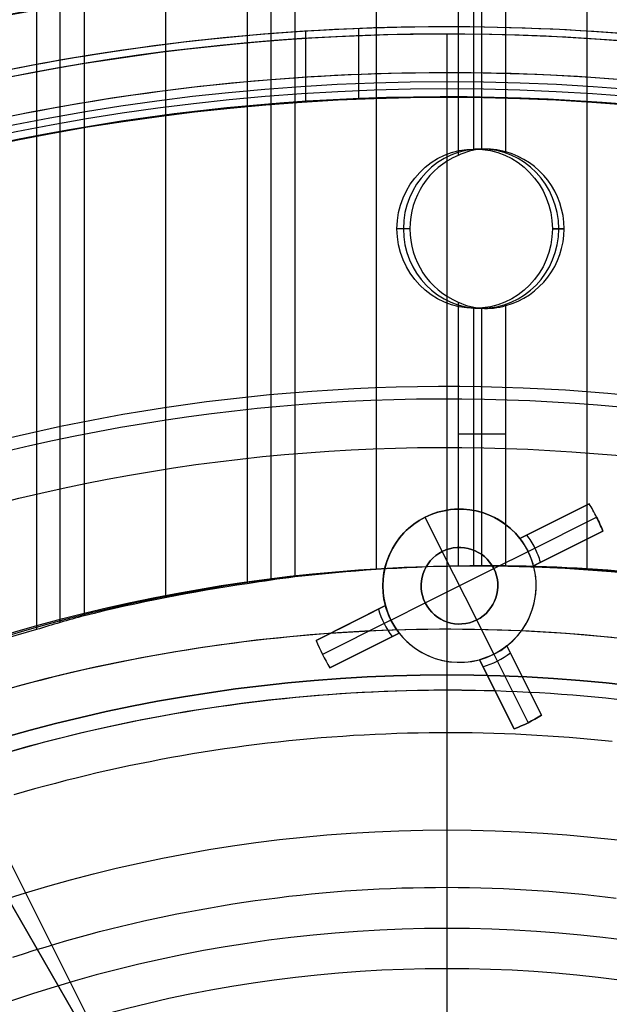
# Model space of a CAD drawing. Extents: x 16119 to 17321, y -6854 to -5812.
# Tile 57 of 68: x 16706 to 16725, y -6430 to -6398. Entities that reach past the tile are written whole.
import ezdxf

# ---------------------------------------------------------------- set-up
doc = ezdxf.new("R2010")
doc.units = 0
doc.layers.get('0').update_dxf_attribs({"linetype": 'CONTINUOUS'})
for name, color, linetype in [('BLANCO_METALICO', 7, 'CONTINUOUS'), ('COLOR', 7, 'CONTINUOUS'), ('LUZ', 7, 'CONTINUOUS')]:
    doc.layers.add(name, color=color, linetype=linetype)

msp = doc.modelspace()

# ---------------------------------------------------------------- linework, layer by layer
for p, q in [((16706.296, -5811.868, 61.055), (16706.296, -6417.939, 61.055)), ((16707.072, -6417.707, 61.478), (16707.072, -5811.868, 61.478)), ((16707.849, -5811.868, 61.901), (16707.849, -6417.49, 61.901)), ((16710.509, -6416.898, 62.271), (16710.509, -5811.868, 62.271)), ((16713.168, -5811.868, 62.642), (16713.168, -6416.442, 62.642)), ((16713.945, -6416.325, 63.065), (16713.945, -5811.868, 63.065)), ((16714.721, -5811.868, 63.488), (16714.721, -6416.221, 63.488)), ((16717.381, -6415.979, 63.858), (16717.381, -5811.868, 63.858)), ((16720.04, -5811.868, 64.228), (16720.04, -6402.466, 64.228)), ((16720.541, -5811.868, 66.397), (16720.541, -6402.258, 66.397)), ((16720.817, -6402.263, 64.651), (16720.817, -5811.868, 64.651)), ((16721.593, -5811.868, 65.074), (16721.593, -6402.349, 65.074)), ((16724.253, -6415.958, 65.444), (16724.253, -5811.868, 65.444)), ((16715.063, -6398.413, 67.967), (16715.063, -6400.717, 67.967)), ((16716.799, -6398.324, 62.683), (16716.799, -6400.625, 62.683)), ((16720.97, -6402.257, 64.734), (16720.584, -6402.257, 66.406)), ((16718.469, -6404.857, 64.009), (16718.05, -6404.857, 65.821)), ((16718.469, -6404.857, 64.009), (16718.05, -6404.857, 65.821)), ((16718.469, -6404.857, 64.009), (16718.05, -6404.857, 65.821)), ((16723.117, -6404.857, 66.991), (16723.498, -6404.857, 65.339)), ((16723.498, -6404.857, 65.339), (16723.117, -6404.857, 66.991)), ((16720.04, -6407.249, 64.228), (16720.04, -6415.867, 64.228)), ((16720.541, -6407.457, 66.397), (16720.541, -6415.857, 66.397)), ((16720.97, -6407.457, 64.734), (16720.584, -6407.457, 66.406)), ((16720.817, -6415.858, 64.651), (16720.817, -6407.452, 64.651)), ((16721.593, -6407.366, 65.074), (16721.593, -6415.862, 65.074)), ((16721.593, -6411.558, 65.074), (16720.04, -6411.558, 64.228))]:
    msp.add_line(p, q)
at = {"extrusion": (-0.224951, 1.81524e-15, 0.97437)}
msp.add_lwpolyline([(6430.281, 16368.813), (6429.806, 16368.478), (6429.332, 16368.139), (6428.862, 16367.796), (6428.393, 16367.449), (6427.927, 16367.097), (6427.463, 16366.742), (6427.002, 16366.383), (6426.543, 16366.02), (6426.087, 16365.653), (6425.634, 16365.282), (6425.183, 16364.907), (6424.735, 16364.529), (6424.29, 16364.146), (6423.848, 16363.76), (6423.408, 16363.371), (6422.971, 16362.977), (6422.538, 16362.58), (6422.107, 16362.18), (6421.679, 16361.775), (6421.255, 16361.368), (6420.833, 16360.956), (6420.415, 16360.542), (6420, 16360.124), (6419.588, 16359.702), (6419.179, 16359.277), (6418.774, 16358.849), (6418.372, 16358.418), (6417.974, 16357.983), (6417.579, 16357.545), (6417.187, 16357.104), (6416.799, 16356.66), (6416.414, 16356.213), (6416.033, 16355.763), (6415.656, 16355.31), (6415.282, 16354.855), (6414.912, 16354.396), (6414.545, 16353.934), (6414.183, 16353.47), (6413.824, 16353.003), (6413.468, 16352.533), (6413.117, 16352.061), (6412.77, 16351.586), (6412.426, 16351.108), (6412.086, 16350.628), (6411.75, 16350.146), (6411.418, 16349.661), (6411.09, 16349.174), (6410.766, 16348.685), (6410.446, 16348.193), (6410.13, 16347.699), (6409.819, 16347.203), (6409.511, 16346.705), (6409.207, 16346.205), (6408.907, 16345.703), (6408.612, 16345.2), (6408.32, 16344.694), (6408.033, 16344.186), (6407.75, 16343.677), (6407.471, 16343.166), (6407.196, 16342.653), (6406.926, 16342.139), (6406.659, 16341.623), (6406.397, 16341.106), (6406.139, 16340.587), (6405.886, 16340.067), (6405.636, 16339.545), (6405.391, 16339.023), (6405.15, 16338.499), (6404.914, 16337.974), (6404.681, 16337.447), (6404.453, 16336.92), (6404.229, 16336.392), (6404.01, 16335.862), (6403.794, 16335.332), (6403.583, 16334.801), (6403.377, 16334.269), (6403.174, 16333.736), (6402.976, 16333.203), (6402.782, 16332.669), (6402.592, 16332.134), (6402.407, 16331.599), (6402.226, 16331.063), (6402.049, 16330.527), (6401.876, 16329.99), (6401.708, 16329.454), (6401.544, 16328.916), (6401.384, 16328.379), (6401.228, 16327.841), (6401.076, 16327.303), (6400.929, 16326.766), (6400.786, 16326.228), (6400.647, 16325.69), (6400.512, 16325.152), (6400.381, 16324.614), (6400.254, 16324.076), (6400.132, 16323.539), (6400.013, 16323.001), (6399.899, 16322.464), (6399.789, 16321.928), (6399.682, 16321.391), (6399.58, 16320.855), (6399.482, 16320.32), (6399.388, 16319.785), (6399.298, 16319.25), (6399.211, 16318.716), (6399.129, 16318.183), (6399.05, 16317.65), (6398.976, 16317.118), (6398.905, 16316.587), (6398.838, 16316.057), (6398.775, 16315.527), (6398.716, 16314.999), (6398.661, 16314.471), (6398.609, 16313.944), (6398.561, 16313.418), (6398.517, 16312.893), (6398.477, 16312.369), (6398.44, 16311.846), (6398.407, 16311.324), (6398.377, 16310.804), (6398.351, 16310.284), (6398.328, 16309.766), (6398.31, 16309.249), (6398.294, 16308.734), (6398.282, 16308.219), (6398.274, 16307.706), (6398.269, 16307.195), (6398.267, 16306.684), (6398.269, 16306.165), (6398.274, 16305.645), (6398.283, 16305.122), (6398.295, 16304.599), (6398.311, 16304.074), (6398.331, 16303.548), (6398.354, 16303.02), (6398.381, 16302.492), (6398.412, 16301.962), (6398.446, 16301.431), (6398.484, 16300.898), (6398.526, 16300.365), (6398.572, 16299.831), (6398.622, 16299.295), (6398.675, 16298.759), (6398.733, 16298.221), (6398.794, 16297.683), (6398.859, 16297.144), (6398.929, 16296.604), (6399.002, 16296.063), (6399.079, 16295.521), (6399.16, 16294.979), (6399.246, 16294.436), (6399.335, 16293.892), (6399.429, 16293.348), (6399.527, 16292.803), (6399.628, 16292.258), (6399.734, 16291.713), (6399.845, 16291.167), (6399.959, 16290.62), (6400.078, 16290.074), (6400.2, 16289.527), (6400.328, 16288.98), (6400.459, 16288.432), (6400.595, 16287.885), (6400.734, 16287.337), (6400.879, 16286.79), (6401.027, 16286.243), (6401.18, 16285.695), (6401.337, 16285.148), (6401.499, 16284.601), (6401.665, 16284.054), (6401.835, 16283.508), (6402.01, 16282.962), (6402.189, 16282.416), (6402.373, 16281.871), (6402.561, 16281.326), (6402.753, 16280.782), (6402.95, 16280.238), (6403.151, 16279.695), (6403.356, 16279.153), (6403.566, 16278.612), (6403.781, 16278.071), (6404, 16277.532), (6404.223, 16276.993), (6404.451, 16276.455), (6404.683, 16275.918), (6404.919, 16275.383), (6405.16, 16274.848), (6405.406, 16274.315), (6405.655, 16273.783), (6405.91, 16273.253), (6406.168, 16272.724), (6406.431, 16272.196), (6406.698, 16271.67), (6406.97, 16271.145), (6407.246, 16270.622), (6407.527, 16270.1), (6407.811, 16269.581), (6408.1, 16269.063), (6408.394, 16268.547), (6408.691, 16268.033), (6408.993, 16267.52), (6409.3, 16267.01), (6409.61, 16266.502), (6409.925, 16265.996), (6410.244, 16265.492), (6410.567, 16264.99), (6410.894, 16264.491), (6411.225, 16263.994), (6411.561, 16263.499), (6411.9, 16263.007), (6412.244, 16262.517), (6412.591, 16262.03), (6412.943, 16261.545), (6413.299, 16261.063), (6413.658, 16260.584), (6414.022, 16260.107), (6414.389, 16259.634), (6414.761, 16259.163), (6415.136, 16258.695), (6415.515, 16258.23), (6415.898, 16257.767), (6416.284, 16257.308), (6416.674, 16256.852), (6417.068, 16256.4), (6417.466, 16255.95), (6417.867, 16255.504), (6418.271, 16255.061), (6418.68, 16254.621), (6419.091, 16254.184), (6419.506, 16253.751), (6419.925, 16253.322), (6420.347, 16252.896), (6420.772, 16252.473), (6421.2, 16252.054), (6421.632, 16251.639), (6422.067, 16251.227), (6422.505, 16250.819), (6422.946, 16250.415), (6423.39, 16250.014), (6423.838, 16249.617), (6424.288, 16249.225), (6424.741, 16248.835), (6425.197, 16248.45), (6425.656, 16248.069), (6426.117, 16247.692), (6426.581, 16247.319), (6427.048, 16246.95), (6427.518, 16246.585), (6427.99, 16246.224), (6428.465, 16245.867), (6428.942, 16245.514), (6429.422, 16245.165), (6429.904, 16244.821), (6430.388, 16244.481), (6430.875, 16244.145), (6431.363, 16243.813)], dxfattribs=at)
at = {"extrusion": (-0.224951, -4.29386e-14, 0.97437)}
msp.add_lwpolyline([(6429.523, 16243.813), (6429.057, 16244.151), (6428.594, 16244.492), (6428.132, 16244.837), (6427.673, 16245.186), (6427.217, 16245.539), (6426.763, 16245.896), (6426.311, 16246.256), (6425.862, 16246.621), (6425.416, 16246.989), (6424.972, 16247.361), (6424.531, 16247.736), (6424.092, 16248.115), (6423.657, 16248.498), (6423.224, 16248.885), (6422.794, 16249.275), (6422.367, 16249.668), (6421.942, 16250.065), (6421.521, 16250.466), (6421.103, 16250.87), (6420.688, 16251.277), (6420.276, 16251.688), (6419.867, 16252.102), (6419.461, 16252.519), (6419.059, 16252.939), (6418.66, 16253.363), (6418.264, 16253.79), (6417.871, 16254.22), (6417.482, 16254.653), (6417.096, 16255.089), (6416.713, 16255.528), (6416.334, 16255.971), (6415.959, 16256.416), (6415.587, 16256.864), (6415.218, 16257.314), (6414.853, 16257.768), (6414.492, 16258.224), (6414.134, 16258.683), (6413.78, 16259.145), (6413.43, 16259.609), (6413.083, 16260.075), (6412.74, 16260.545), (6412.401, 16261.016), (6412.066, 16261.491), (6411.734, 16261.967), (6411.407, 16262.446), (6411.083, 16262.927), (6410.763, 16263.41), (6410.447, 16263.896), (6410.135, 16264.383), (6409.827, 16264.873), (6409.523, 16265.365), (6409.223, 16265.858), (6408.927, 16266.354), (6408.634, 16266.851), (6408.346, 16267.351), (6408.062, 16267.852), (6407.782, 16268.355), (6407.506, 16268.859), (6407.234, 16269.365), (6406.967, 16269.873), (6406.703, 16270.382), (6406.443, 16270.892), (6406.188, 16271.404), (6405.937, 16271.918), (6405.689, 16272.433), (6405.446, 16272.949), (6405.208, 16273.466), (6404.973, 16273.984), (6404.742, 16274.504), (6404.516, 16275.024), (6404.294, 16275.546), (6404.076, 16276.068), (6403.862, 16276.591), (6403.652, 16277.116), (6403.446, 16277.641), (6403.245, 16278.166), (6403.048, 16278.693), (6402.855, 16279.22), (6402.666, 16279.748), (6402.481, 16280.276), (6402.3, 16280.805), (6402.124, 16281.334), (6401.951, 16281.864), (6401.783, 16282.394), (6401.619, 16282.924), (6401.459, 16283.455), (6401.303, 16283.986), (6401.152, 16284.517), (6401.004, 16285.048), (6400.86, 16285.579), (6400.721, 16286.111), (6400.585, 16286.642), (6400.454, 16287.173), (6400.327, 16287.704), (6400.203, 16288.235), (6400.084, 16288.766), (6399.969, 16289.296), (6399.857, 16289.827), (6399.75, 16290.356), (6399.646, 16290.886), (6399.547, 16291.415), (6399.451, 16291.944), (6399.359, 16292.472), (6399.271, 16293), (6399.187, 16293.527), (6399.107, 16294.053), (6399.031, 16294.579), (6398.958, 16295.104), (6398.889, 16295.629), (6398.824, 16296.152), (6398.763, 16296.675), (6398.705, 16297.197), (6398.651, 16297.718), (6398.601, 16298.238), (6398.554, 16298.757), (6398.511, 16299.276), (6398.471, 16299.793), (6398.435, 16300.309), (6398.403, 16300.824), (6398.374, 16301.338), (6398.349, 16301.851), (6398.327, 16302.363), (6398.308, 16302.873), (6398.293, 16303.382), (6398.282, 16303.89), (6398.274, 16304.397), (6398.269, 16304.902), (6398.267, 16305.406), (6398.269, 16305.932), (6398.274, 16306.459), (6398.283, 16306.988), (6398.296, 16307.518), (6398.312, 16308.05), (6398.332, 16308.583), (6398.356, 16309.117), (6398.384, 16309.653), (6398.415, 16310.19), (6398.451, 16310.728), (6398.49, 16311.267), (6398.533, 16311.808), (6398.58, 16312.349), (6398.631, 16312.892), (6398.686, 16313.435), (6398.745, 16313.98), (6398.808, 16314.525), (6398.875, 16315.071), (6398.946, 16315.619), (6399.021, 16316.167), (6399.101, 16316.715), (6399.184, 16317.265), (6399.272, 16317.815), (6399.364, 16318.366), (6399.46, 16318.917), (6399.56, 16319.469), (6399.665, 16320.021), (6399.774, 16320.574), (6399.887, 16321.127), (6400.004, 16321.681), (6400.126, 16322.235), (6400.252, 16322.789), (6400.383, 16323.343), (6400.518, 16323.897), (6400.657, 16324.452), (6400.801, 16325.006), (6400.949, 16325.561), (6401.101, 16326.115), (6401.258, 16326.669), (6401.42, 16327.224), (6401.586, 16327.778), (6401.756, 16328.331), (6401.931, 16328.884), (6402.111, 16329.437), (6402.295, 16329.99), (6402.483, 16330.542), (6402.676, 16331.093), (6402.874, 16331.644), (6403.076, 16332.194), (6403.282, 16332.744), (6403.494, 16333.292), (6403.709, 16333.84), (6403.929, 16334.387), (6404.154, 16334.933), (6404.384, 16335.478), (6404.617, 16336.022), (6404.856, 16336.565), (6405.099, 16337.106), (6405.346, 16337.646), (6405.598, 16338.186), (6405.854, 16338.723), (6406.115, 16339.26), (6406.381, 16339.794), (6406.651, 16340.328), (6406.925, 16340.859), (6407.204, 16341.389), (6407.488, 16341.918), (6407.775, 16342.444), (6408.068, 16342.969), (6408.364, 16343.492), (6408.666, 16344.013), (6408.971, 16344.532), (6409.281, 16345.049), (6409.595, 16345.564), (6409.914, 16346.076), (6410.236, 16346.587), (6410.564, 16347.095), (6410.895, 16347.601), (6411.231, 16348.104), (6411.57, 16348.605), (6411.915, 16349.104), (6412.263, 16349.6), (6412.615, 16350.093), (6412.972, 16350.584), (6413.332, 16351.072), (6413.697, 16351.557), (6414.066, 16352.039), (6414.438, 16352.519), (6414.815, 16352.995), (6415.195, 16353.469), (6415.58, 16353.94), (6415.968, 16354.407), (6416.36, 16354.871), (6416.756, 16355.333), (6417.156, 16355.791), (6417.56, 16356.245), (6417.967, 16356.697), (6418.377, 16357.145), (6418.792, 16357.589), (6419.21, 16358.03), (6419.631, 16358.468), (6420.056, 16358.902), (6420.485, 16359.332), (6420.916, 16359.759), (6421.351, 16360.182), (6421.79, 16360.602), (6422.232, 16361.017), (6422.676, 16361.429), (6423.124, 16361.837), (6423.576, 16362.241), (6424.03, 16362.641), (6424.487, 16363.038), (6424.947, 16363.43), (6425.411, 16363.818), (6425.877, 16364.202), (6426.345, 16364.582), (6426.817, 16364.958), (6427.291, 16365.33), (6427.768, 16365.698), (6428.248, 16366.061), (6428.73, 16366.42), (6429.215, 16366.775), (6429.702, 16367.126), (6430.192, 16367.472), (6430.684, 16367.814), (6431.178, 16368.151), (6431.674, 16368.485), (6432.173, 16368.813)], dxfattribs=at)
for points in [[(16725.369, -6398.49), (16724.92, -6398.456), (16724.472, -6398.426), (16724.023, -6398.398), (16723.575, -6398.372), (16723.126, -6398.35), (16722.677, -6398.33), (16722.227, -6398.313), (16721.778, -6398.299), (16721.329, -6398.287), (16720.879, -6398.279), (16720.43, -6398.273), (16719.981, -6398.269), (16719.531, -6398.269), (16719.082, -6398.271), (16718.632, -6398.276), (16718.183, -6398.284), (16717.733, -6398.294), (16717.284, -6398.307), (16716.835, -6398.323), (16716.386, -6398.342), (16715.937, -6398.363), (16715.488, -6398.388), (16715.039, -6398.415), (16714.591, -6398.444), (16714.143, -6398.477), (16713.695, -6398.512), (16713.247, -6398.55), (16712.799, -6398.591), (16712.352, -6398.634), (16711.905, -6398.681), (16711.458, -6398.73), (16711.012, -6398.782), (16710.565, -6398.836), (16710.12, -6398.894), (16709.674, -6398.954), (16709.229, -6399.016), (16708.785, -6399.082), (16708.341, -6399.15), (16707.897, -6399.222), (16707.453, -6399.295), (16707.011, -6399.372), (16706.568, -6399.451), (16706.126, -6399.533), (16705.685, -6399.618)], [(16725.252, -6399.985), (16724.813, -6399.952), (16724.374, -6399.922), (16723.934, -6399.895), (16723.495, -6399.87), (16723.055, -6399.848), (16722.615, -6399.829), (16722.175, -6399.812), (16721.735, -6399.798), (16721.295, -6399.787), (16720.855, -6399.778), (16720.415, -6399.772), (16719.974, -6399.769), (16719.534, -6399.769), (16719.094, -6399.771), (16718.654, -6399.776), (16718.213, -6399.783), (16717.773, -6399.793), (16717.333, -6399.806), (16716.893, -6399.822), (16716.453, -6399.84), (16716.013, -6399.861), (16715.574, -6399.885), (16715.134, -6399.912), (16714.695, -6399.941), (16714.256, -6399.973), (16713.817, -6400.007), (16713.378, -6400.044), (16712.94, -6400.084), (16712.502, -6400.127), (16712.064, -6400.172), (16711.626, -6400.22), (16711.189, -6400.271), (16710.752, -6400.324), (16710.315, -6400.381), (16709.879, -6400.44), (16709.443, -6400.501), (16709.008, -6400.565), (16708.573, -6400.632), (16708.138, -6400.702), (16707.704, -6400.774), (16707.27, -6400.849), (16706.837, -6400.927), (16706.404, -6401.007), (16705.972, -6401.09), (16705.54, -6401.176)], [(16725.058, -6418.197), (16724.684, -6418.16), (16724.31, -6418.127), (16723.936, -6418.096), (16723.561, -6418.067), (16723.187, -6418.041), (16722.812, -6418.018), (16722.437, -6417.998), (16722.062, -6417.98), (16721.686, -6417.965), (16721.311, -6417.952), (16720.935, -6417.942), (16720.56, -6417.935), (16720.184, -6417.93), (16719.808, -6417.928), (16719.432, -6417.929), (16719.057, -6417.932), (16718.681, -6417.938), (16718.305, -6417.947), (16717.93, -6417.958), (16717.554, -6417.971), (16717.179, -6417.988), (16716.803, -6418.007), (16716.428, -6418.028), (16716.053, -6418.053), (16715.678, -6418.08), (16715.304, -6418.109), (16714.929, -6418.141), (16714.555, -6418.176), (16714.181, -6418.213), (16713.807, -6418.253), (16713.434, -6418.295), (16713.061, -6418.34), (16712.688, -6418.388), (16712.315, -6418.438), (16711.943, -6418.491), (16711.571, -6418.547), (16711.2, -6418.605), (16710.829, -6418.666), (16710.459, -6418.729), (16710.089, -6418.795), (16709.719, -6418.863), (16709.35, -6418.934), (16708.981, -6419.008), (16708.613, -6419.084), (16708.246, -6419.163), (16707.879, -6419.244), (16707.513, -6419.328), (16707.147, -6419.414), (16706.782, -6419.503), (16706.418, -6419.595), (16706.054, -6419.689), (16705.691, -6419.786)], [(16725.218, -6420.215), (16724.858, -6420.178), (16724.498, -6420.143), (16724.138, -6420.11), (16723.778, -6420.08), (16723.417, -6420.053), (16723.056, -6420.028), (16722.695, -6420.006), (16722.334, -6419.986), (16721.973, -6419.969), (16721.612, -6419.954), (16721.25, -6419.942), (16720.888, -6419.933), (16720.527, -6419.926), (16720.165, -6419.921), (16719.803, -6419.919), (16719.442, -6419.92), (16719.08, -6419.923), (16718.718, -6419.929), (16718.356, -6419.937), (16717.995, -6419.948), (16717.633, -6419.961), (16717.272, -6419.977), (16716.91, -6419.995), (16716.549, -6420.016), (16716.188, -6420.039), (16715.827, -6420.065), (16715.466, -6420.093), (16715.106, -6420.124), (16714.745, -6420.158), (16714.385, -6420.193), (16714.025, -6420.232), (16713.666, -6420.273), (16713.306, -6420.316), (16712.948, -6420.362), (16712.589, -6420.411), (16712.231, -6420.461), (16711.873, -6420.515), (16711.515, -6420.571), (16711.158, -6420.629), (16710.801, -6420.69), (16710.445, -6420.753), (16710.089, -6420.819), (16709.734, -6420.888), (16709.379, -6420.959), (16709.025, -6421.032), (16708.671, -6421.108), (16708.318, -6421.186), (16707.965, -6421.267), (16707.613, -6421.35), (16707.261, -6421.436), (16706.91, -6421.524), (16706.56, -6421.615), (16706.211, -6421.708), (16705.862, -6421.803), (16705.513, -6421.902)], [(16725.069, -6421.594), (16724.719, -6421.557), (16724.369, -6421.523), (16724.018, -6421.491), (16723.668, -6421.462), (16723.317, -6421.436), (16722.966, -6421.411), (16722.614, -6421.39), (16722.263, -6421.371), (16721.911, -6421.354), (16721.56, -6421.34), (16721.208, -6421.328), (16720.856, -6421.319), (16720.504, -6421.312), (16720.152, -6421.307), (16719.8, -6421.306), (16719.448, -6421.306), (16719.096, -6421.309), (16718.744, -6421.315), (16718.392, -6421.323), (16718.04, -6421.333), (16717.688, -6421.346), (16717.336, -6421.361), (16716.985, -6421.379), (16716.633, -6421.399), (16716.282, -6421.422), (16715.93, -6421.447), (16715.579, -6421.475), (16715.228, -6421.505), (16714.878, -6421.537), (16714.527, -6421.572), (16714.177, -6421.61), (16713.827, -6421.649), (16713.478, -6421.692), (16713.128, -6421.736), (16712.779, -6421.784), (16712.431, -6421.833), (16712.082, -6421.885), (16711.735, -6421.939), (16711.387, -6421.996), (16711.04, -6422.056), (16710.693, -6422.117), (16710.347, -6422.181), (16710.001, -6422.248), (16709.656, -6422.317), (16709.311, -6422.388), (16708.967, -6422.462), (16708.623, -6422.538), (16708.28, -6422.617), (16707.937, -6422.698), (16707.595, -6422.781), (16707.254, -6422.867), (16706.913, -6422.955), (16706.572, -6423.046), (16706.233, -6423.139), (16705.894, -6423.234), (16705.556, -6423.332)], [(16705.52, -6428.63), (16705.872, -6428.516), (16706.224, -6428.404), (16706.577, -6428.296), (16706.931, -6428.19), (16707.286, -6428.087), (16707.642, -6427.987), (16707.999, -6427.89), (16708.356, -6427.795), (16708.714, -6427.704), (16709.073, -6427.615), (16709.433, -6427.53), (16709.793, -6427.447), (16710.154, -6427.367), (16710.515, -6427.291), (16710.877, -6427.217), (16711.24, -6427.146), (16711.603, -6427.078), (16711.966, -6427.013), (16712.33, -6426.951), (16712.695, -6426.892), (16713.06, -6426.836), (16713.426, -6426.783), (16713.792, -6426.733), (16714.158, -6426.686), (16714.524, -6426.642), (16714.891, -6426.601), (16715.258, -6426.563), (16715.626, -6426.528), (16715.994, -6426.497), (16716.362, -6426.468), (16716.73, -6426.442), (16717.098, -6426.42), (16717.467, -6426.4), (16717.835, -6426.383), (16718.204, -6426.37), (16718.573, -6426.36), (16718.942, -6426.353), (16719.311, -6426.349), (16719.68, -6426.348), (16720.049, -6426.35), (16720.418, -6426.355), (16720.786, -6426.363), (16721.155, -6426.375), (16721.524, -6426.389), (16721.892, -6426.407), (16722.261, -6426.428), (16722.629, -6426.452), (16722.997, -6426.478), (16723.364, -6426.508), (16723.732, -6426.541), (16724.099, -6426.577), (16724.466, -6426.616), (16724.833, -6426.658), (16725.199, -6426.703)]]:
    msp.add_lwpolyline(points)
at = {"extrusion": (-0.224951, -3.81324e-14, 0.97437)}
msp.add_lwpolyline([(6435.731, 16243.813), (6435.221, 16244.122), (6434.712, 16244.436), (6434.206, 16244.754), (6433.701, 16245.077), (6433.199, 16245.405), (6432.699, 16245.737), (6432.201, 16246.074), (6431.706, 16246.416), (6431.213, 16246.761), (6430.723, 16247.112), (6430.235, 16247.467), (6429.75, 16247.826), (6429.267, 16248.19), (6428.788, 16248.558), (6428.31, 16248.931), (6427.836, 16249.308), (6427.365, 16249.689), (6426.896, 16250.075), (6426.431, 16250.464), (6425.968, 16250.858), (6425.509, 16251.256), (6425.053, 16251.659), (6424.6, 16252.065), (6424.15, 16252.475), (6423.704, 16252.889), (6423.261, 16253.308), (6422.821, 16253.73), (6422.385, 16254.156), (6421.952, 16254.586), (6421.523, 16255.019), (6421.097, 16255.457), (6420.676, 16255.898), (6420.257, 16256.343), (6419.843, 16256.791), (6419.432, 16257.243), (6419.025, 16257.698), (6418.622, 16258.157), (6418.223, 16258.619), (6417.828, 16259.084), (6417.437, 16259.553), (6417.049, 16260.025), (6416.666, 16260.5), (6416.287, 16260.978), (6415.912, 16261.46), (6415.542, 16261.944), (6415.175, 16262.431), (6414.813, 16262.921), (6414.455, 16263.414), (6414.101, 16263.91), (6413.751, 16264.408), (6413.406, 16264.909), (6413.065, 16265.413), (6412.729, 16265.919), (6412.397, 16266.428), (6412.07, 16266.939), (6411.747, 16267.453), (6411.428, 16267.968), (6411.114, 16268.486), (6410.805, 16269.006), (6410.5, 16269.529), (6410.2, 16270.053), (6409.904, 16270.579), (6409.613, 16271.108), (6409.326, 16271.638), (6409.045, 16272.17), (6408.768, 16272.703), (6408.495, 16273.238), (6408.227, 16273.775), (6407.964, 16274.314), (6407.706, 16274.854), (6407.452, 16275.395), (6407.203, 16275.938), (6406.959, 16276.482), (6406.719, 16277.027), (6406.484, 16277.573), (6406.254, 16278.121), (6406.029, 16278.669), (6405.808, 16279.219), (6405.592, 16279.769), (6405.381, 16280.321), (6405.175, 16280.873), (6404.973, 16281.426), (6404.776, 16281.979), (6404.584, 16282.533), (6404.396, 16283.088), (6404.213, 16283.643), (6404.035, 16284.199), (6403.861, 16284.755), (6403.692, 16285.311), (6403.528, 16285.868), (6403.369, 16286.424), (6403.214, 16286.981), (6403.064, 16287.538), (6402.918, 16288.095), (6402.777, 16288.652), (6402.641, 16289.209), (6402.509, 16289.766), (6402.381, 16290.323), (6402.259, 16290.879), (6402.14, 16291.435), (6402.027, 16291.991), (6401.917, 16292.546), (6401.812, 16293.101), (6401.712, 16293.655), (6401.616, 16294.209), (6401.524, 16294.762), (6401.437, 16295.315), (6401.354, 16295.867), (6401.276, 16296.418), (6401.201, 16296.968), (6401.131, 16297.517), (6401.066, 16298.066), (6401.004, 16298.613), (6400.947, 16299.16), (6400.894, 16299.706), (6400.844, 16300.25), (6400.8, 16300.793), (6400.759, 16301.336), (6400.722, 16301.876), (6400.689, 16302.416), (6400.66, 16302.955), (6400.635, 16303.492), (6400.614, 16304.028), (6400.597, 16304.562), (6400.584, 16305.095), (6400.574, 16305.626), (6400.569, 16306.156), (6400.567, 16306.684), (6400.569, 16307.203), (6400.574, 16307.723), (6400.583, 16308.245), (6400.596, 16308.767), (6400.612, 16309.292), (6400.633, 16309.817), (6400.657, 16310.344), (6400.684, 16310.873), (6400.716, 16311.402), (6400.751, 16311.933), (6400.791, 16312.465), (6400.834, 16312.998), (6400.881, 16313.532), (6400.933, 16314.067), (6400.988, 16314.603), (6401.047, 16315.14), (6401.11, 16315.678), (6401.178, 16316.217), (6401.249, 16316.757), (6401.325, 16317.297), (6401.404, 16317.839), (6401.488, 16318.381), (6401.576, 16318.923), (6401.669, 16319.467), (6401.765, 16320.01), (6401.866, 16320.555), (6401.971, 16321.1), (6402.081, 16321.645), (6402.194, 16322.19), (6402.312, 16322.736), (6402.435, 16323.282), (6402.562, 16323.829), (6402.693, 16324.375), (6402.828, 16324.922), (6402.969, 16325.468), (6403.113, 16326.015), (6403.262, 16326.562), (6403.415, 16327.108), (6403.573, 16327.655), (6403.735, 16328.201), (6403.902, 16328.747), (6404.074, 16329.292), (6404.249, 16329.838), (6404.43, 16330.382), (6404.615, 16330.927), (6404.804, 16331.471), (6404.998, 16332.014), (6405.197, 16332.556), (6405.4, 16333.098), (6405.608, 16333.639), (6405.82, 16334.179), (6406.036, 16334.718), (6406.258, 16335.257), (6406.484, 16335.794), (6406.714, 16336.33), (6406.949, 16336.865), (6407.189, 16337.399), (6407.433, 16337.932), (6407.681, 16338.463), (6407.934, 16338.994), (6408.192, 16339.522), (6408.454, 16340.049), (6408.721, 16340.575), (6408.992, 16341.099), (6409.268, 16341.621), (6409.548, 16342.142), (6409.832, 16342.661), (6410.122, 16343.178), (6410.415, 16343.693), (6410.713, 16344.206), (6411.015, 16344.717), (6411.322, 16345.226), (6411.633, 16345.733), (6411.948, 16346.238), (6412.268, 16346.74), (6412.592, 16347.241), (6412.92, 16347.739), (6413.253, 16348.234), (6413.589, 16348.727), (6413.93, 16349.217), (6414.276, 16349.705), (6414.625, 16350.19), (6414.978, 16350.673), (6415.336, 16351.153), (6415.697, 16351.63), (6416.063, 16352.104), (6416.432, 16352.575), (6416.806, 16353.043), (6417.183, 16353.508), (6417.565, 16353.97), (6417.95, 16354.429), (6418.339, 16354.885), (6418.732, 16355.338), (6419.128, 16355.787), (6419.529, 16356.233), (6419.933, 16356.676), (6420.34, 16357.115), (6420.751, 16357.551), (6421.166, 16357.983), (6421.584, 16358.412), (6422.006, 16358.837), (6422.431, 16359.258), (6422.859, 16359.676), (6423.291, 16360.09), (6423.726, 16360.5), (6424.164, 16360.907), (6424.606, 16361.309), (6425.05, 16361.708), (6425.498, 16362.103), (6425.949, 16362.494), (6426.402, 16362.881), (6426.859, 16363.263), (6427.318, 16363.642), (6427.781, 16364.017), (6428.246, 16364.387), (6428.714, 16364.753), (6429.184, 16365.115), (6429.657, 16365.473), (6430.133, 16365.827), (6430.611, 16366.176), (6431.092, 16366.521), (6431.575, 16366.862), (6432.06, 16367.198), (6432.548, 16367.53), (6433.038, 16367.858), (6433.53, 16368.181), (6434.024, 16368.499), (6434.521, 16368.813)], dxfattribs=at)
at = {"extrusion": (-0.224951, -2.12544e-14, 0.97437)}
msp.add_lwpolyline([(6436.038, 16368.46), (6435.524, 16368.152), (6435.012, 16367.84), (6434.502, 16367.523), (6433.994, 16367.201), (6433.488, 16366.874), (6432.984, 16366.543), (6432.483, 16366.207), (6431.984, 16365.867), (6431.488, 16365.522), (6430.994, 16365.172), (6430.502, 16364.818), (6430.013, 16364.46), (6429.527, 16364.096), (6429.043, 16363.729), (6428.563, 16363.357), (6428.085, 16362.98), (6427.609, 16362.6), (6427.137, 16362.215), (6426.668, 16361.825), (6426.202, 16361.432), (6425.739, 16361.034), (6425.279, 16360.632), (6424.822, 16360.226), (6424.369, 16359.815), (6423.919, 16359.401), (6423.472, 16358.983), (6423.029, 16358.56), (6422.589, 16358.134), (6422.152, 16357.704), (6421.72, 16357.27), (6421.29, 16356.832), (6420.865, 16356.391), (6420.443, 16355.946), (6420.025, 16355.497), (6419.611, 16355.045), (6419.2, 16354.589), (6418.793, 16354.129), (6418.391, 16353.666), (6417.992, 16353.2), (6417.597, 16352.731), (6417.207, 16352.258), (6416.82, 16351.782), (6416.438, 16351.303), (6416.059, 16350.82), (6415.685, 16350.335), (6415.315, 16349.846), (6414.95, 16349.355), (6414.588, 16348.861), (6414.231, 16348.364), (6413.878, 16347.864), (6413.53, 16347.362), (6413.186, 16346.857), (6412.847, 16346.349), (6412.512, 16345.839), (6412.181, 16345.326), (6411.855, 16344.811), (6411.534, 16344.293), (6411.217, 16343.774), (6410.904, 16343.252), (6410.597, 16342.728), (6410.293, 16342.202), (6409.995, 16341.674), (6409.701, 16341.143), (6409.412, 16340.611), (6409.127, 16340.078), (6408.848, 16339.542), (6408.572, 16339.005), (6408.302, 16338.466), (6408.036, 16337.925), (6407.775, 16337.383), (6407.519, 16336.84), (6407.268, 16336.295), (6407.021, 16335.749), (6406.779, 16335.201), (6406.542, 16334.652), (6406.31, 16334.103), (6406.082, 16333.552), (6405.859, 16333), (6405.641, 16332.447), (6405.428, 16331.893), (6405.22, 16331.339), (6405.016, 16330.784), (6404.817, 16330.228), (6404.623, 16329.671), (6404.433, 16329.114), (6404.249, 16328.556), (6404.069, 16327.998), (6403.893, 16327.439), (6403.723, 16326.881), (6403.557, 16326.321), (6403.396, 16325.762), (6403.24, 16325.203), (6403.088, 16324.643), (6402.941, 16324.083), (6402.799, 16323.524), (6402.661, 16322.964), (6402.528, 16322.405), (6402.399, 16321.845), (6402.275, 16321.286), (6402.156, 16320.728), (6402.041, 16320.169), (6401.93, 16319.611), (6401.824, 16319.054), (6401.723, 16318.497), (6401.626, 16317.94), (6401.534, 16317.385), (6401.446, 16316.829), (6401.362, 16316.275), (6401.283, 16315.721), (6401.208, 16315.168), (6401.137, 16314.616), (6401.07, 16314.065), (6401.008, 16313.515), (6400.95, 16312.966), (6400.897, 16312.418), (6400.847, 16311.871), (6400.802, 16311.325), (6400.76, 16310.78), (6400.723, 16310.236), (6400.69, 16309.694), (6400.661, 16309.153), (6400.636, 16308.613), (6400.615, 16308.075), (6400.597, 16307.538), (6400.584, 16307.003), (6400.574, 16306.469), (6400.569, 16305.936), (6400.567, 16305.406), (6400.569, 16304.894), (6400.574, 16304.381), (6400.583, 16303.866), (6400.595, 16303.35), (6400.611, 16302.833), (6400.631, 16302.315), (6400.654, 16301.795), (6400.681, 16301.274), (6400.712, 16300.751), (6400.747, 16300.228), (6400.785, 16299.703), (6400.827, 16299.177), (6400.873, 16298.651), (6400.923, 16298.123), (6400.976, 16297.594), (6401.034, 16297.064), (6401.096, 16296.533), (6401.161, 16296.002), (6401.231, 16295.469), (6401.304, 16294.936), (6401.382, 16294.402), (6401.463, 16293.868), (6401.549, 16293.333), (6401.639, 16292.797), (6401.733, 16292.26), (6401.831, 16291.723), (6401.933, 16291.186), (6402.039, 16290.648), (6402.15, 16290.11), (6402.265, 16289.571), (6402.384, 16289.033), (6402.507, 16288.494), (6402.635, 16287.954), (6402.767, 16287.415), (6402.903, 16286.876), (6403.043, 16286.336), (6403.188, 16285.797), (6403.337, 16285.258), (6403.491, 16284.718), (6403.649, 16284.179), (6403.811, 16283.64), (6403.977, 16283.102), (6404.148, 16282.564), (6404.324, 16282.026), (6404.504, 16281.489), (6404.688, 16280.952), (6404.877, 16280.415), (6405.07, 16279.88), (6405.267, 16279.345), (6405.469, 16278.81), (6405.675, 16278.277), (6405.886, 16277.744), (6406.101, 16277.212), (6406.321, 16276.681), (6406.545, 16276.151), (6406.774, 16275.623), (6407.007, 16275.095), (6407.244, 16274.568), (6407.486, 16274.043), (6407.732, 16273.519), (6407.983, 16272.996), (6408.238, 16272.475), (6408.497, 16271.955), (6408.761, 16271.437), (6409.029, 16270.92), (6409.302, 16270.405), (6409.579, 16269.891), (6409.86, 16269.379), (6410.146, 16268.869), (6410.436, 16268.361), (6410.73, 16267.855), (6411.028, 16267.351), (6411.331, 16266.848), (6411.638, 16266.348), (6411.949, 16265.85), (6412.265, 16265.354), (6412.585, 16264.861), (6412.908, 16264.369), (6413.236, 16263.881), (6413.568, 16263.394), (6413.904, 16262.91), (6414.245, 16262.428), (6414.589, 16261.949), (6414.937, 16261.473), (6415.289, 16260.999), (6415.646, 16260.528), (6416.006, 16260.06), (6416.37, 16259.595), (6416.738, 16259.132), (6417.109, 16258.673), (6417.485, 16258.216), (6417.864, 16257.762), (6418.247, 16257.312), (6418.634, 16256.865), (6419.024, 16256.42), (6419.418, 16255.979), (6419.816, 16255.542), (6420.217, 16255.107), (6420.621, 16254.676), (6421.029, 16254.249), (6421.441, 16253.824), (6421.856, 16253.404), (6422.274, 16252.987), (6422.695, 16252.573), (6423.12, 16252.163), (6423.548, 16251.757), (6423.979, 16251.354), (6424.414, 16250.955), (6424.851, 16250.56), (6425.291, 16250.169), (6425.734, 16249.781), (6426.181, 16249.398), (6426.63, 16249.018), (6427.082, 16248.642), (6427.537, 16248.271), (6427.994, 16247.903), (6428.454, 16247.539), (6428.917, 16247.18), (6429.382, 16246.824), (6429.85, 16246.473), (6430.321, 16246.125), (6430.793, 16245.782), (6431.269, 16245.444), (6431.746, 16245.109), (6432.226, 16244.779), (6432.708, 16244.453), (6433.192, 16244.131), (6433.678, 16243.813)], dxfattribs=at)
at = {"extrusion": (0, 0, -1)}
for centre, radius in [((-16719.68, -6471.509, -89.375), 70.942), ((-16719.68, -6471.509, -46.5), 70.942), ((-16719.68, -6471.509, -88.125), 52.091), ((-16719.68, -6471.509, -62.125), 47.035)]:
    msp.add_arc(centre, radius, 330, 150, dxfattribs=at)
for centre, radius, start, end in [((16719.68, -6471.509, 89.375), 73.242, 30, 210), ((16719.68, -6471.509, 68.687), 73.242, 91.17127, 191.58203), ((16719.68, -6471.509, 46.5), 71.742, 52.5, 187.5), ((16719.68, -6471.509, 88.63), 71.445, 30, 210), ((16719.68, -6471.509, 89.056), 71.211, 30, 210), ((16719.68, -6471.509, 67.937), 70.942, 93.83646, 193.71674), ((16719.68, -6471.509, 88.125), 70.939, 75, 165), ((16719.68, -6471.509, 88.125), 70.939, 97.5, 142.5), ((16719.68, -6471.509, 67.125), 53.582, 30, 210), ((16719.68, -6471.509, 65.621), 53.582, 30, 210), ((16719.68, -6471.509, 67.125), 52.091, 30, 210), ((16719.68, -6471.509, 77.625), 52.091, 30, 210), ((16719.68, -6471.509, 62.125), 51.591, 88.4582, 151.5418), ((16719.68, -6471.509, 105.125), 43.818, 30, 210), ((16719.68, -6471.509, 52.54), 42.506, 30, 210)]:
    msp.add_arc(centre, radius, start, end)
at = {"extrusion": (0.224951, 4.35439e-15, -0.97437)}
msp.add_arc((-6404.857, 16306.974, 3696.609), 2.6, 270, 90, dxfattribs=at)
at = {"extrusion": (-0.224951, 0, 0.97437)}
for start, end in [(90, 270), (270, 90)]:
    msp.add_arc((6404.857, 16306.974, -3697.534), 2.6, start, end, dxfattribs=at)
at = {"extrusion": (-0.47827, 6.92956e-10, 0.878213)}
msp.add_arc((6405.052, 14715.533, -7940.283), 2.795, 165.2883, 202.2612, dxfattribs=at)
at = {"extrusion": (-0.137922, -1.81792e-12, 0.990443)}
msp.add_arc((6404.861, 16570.085, -2241.817), 2.602, 90.0708, 164.8924, dxfattribs=at)
at = {"extrusion": (-0.137922, -3.03667e-12, 0.990443)}
msp.add_arc((6404.86, 16570.121, -2242.441), 2.6, 202.9361, 269.9471, dxfattribs=at)
at = {"extrusion": (0.224951, 4.38697e-15, -0.97437)}
msp.add_arc((-6404.857, 16306.974, 3696.609), 2.6, 90, 270, dxfattribs=at)
at = {"extrusion": (-0.137922, 3.55998e-12, 0.990443)}
msp.add_arc((6404.855, 16570.121, -2242.441), 2.6, 270.0529, 337.0639, dxfattribs=at)
at = {"extrusion": (-0.137922, 2.26827e-12, 0.990443)}
msp.add_arc((6404.854, 16570.085, -2241.817), 2.602, 15.1076, 89.9292, dxfattribs=at)
at = {"extrusion": (-0.47827, -6.68471e-10, 0.878213)}
msp.add_arc((6404.662, 14715.533, -7940.283), 2.795, 337.7388, 14.7117, dxfattribs=at)
at = {"extrusion": (0.224951, -1.42924e-08, -0.97437)}
msp.add_arc((-6471.856, 16306.975, 3696.609), 56, 334.5736, 25.3274, dxfattribs=at)
at = {"extrusion": (-0.224951, -6.972e-08, 0.97437)}
msp.add_arc((6471.863, 16306.972, -3697.524), 56, 154.6726, 205.4264, dxfattribs=at)
at = {"extrusion": (-0.137922, -1.10276e-09, 0.990443)}
msp.add_arc((6472.296, 16570.131, -2242.441), 56.438, 181.0392, 186.5049, dxfattribs=at)
at = {"extrusion": (-0.47827, 2.87522e-06, 0.878213)}
msp.add_arc((6476.106, 14715.567, -7940.303), 60.349, 179.3261, 181.00532, dxfattribs=at)
at = {"extrusion": (-0.137922, -1.17891e-07, 0.990443)}
msp.add_arc((6472.31, 16570.07, -2241.817), 56.439, 173.8392, 179.3028, dxfattribs=at)
at = {"extrusion": (-0.137922, -9.54093e-09, 0.990443)}
msp.add_arc((6472.275, 16570.183, -2243.064), 56.417, 188.256, 193.8148, dxfattribs=at)
at = {"extrusion": (-0.47827, 2.54337e-08, 0.878213)}
msp.add_arc((6476.098, 14716.052, -7938.39), 60.241, 186.29246, 187.98785, dxfattribs=at)
at = {"extrusion": (-0.47827, 1.16806e-07, 0.878213)}
msp.add_arc((6475.785, 14716.52, -7936.498), 59.926, 193.37662, 195.12139, dxfattribs=at)
at = {"extrusion": (-0.137922, -1.6787e-08, 0.990443)}
msp.add_arc((6472.235, 16570.227, -2243.688), 56.374, 195.6113, 201.3689, dxfattribs=at)
at = {"layer": 'BLANCO_METALICO'}
for p, q in [((16709.873, -6434.525, 184.647), (16687.34, -6395.495, 184.647)), ((16709.874, -6434.525, 186.147), (16687.34, -6395.495, 186.147)), ((16709.874, -6434.525, 187.647), (16692.916, -6405.154, 187.647)), ((16692.916, -6405.154, 190.147), (16709.874, -6434.525, 190.147)), ((16709.874, -6434.525, 188.897), (16692.916, -6405.154, 188.897))]:
    msp.add_line(p, q, dxfattribs=at)
at = {"layer": 'BLANCO_METALICO', "extrusion": (1, 0, 0)}
for points in [[(-6372.009, 168.531, -0.414214), (-6373.309, 167.231), (-6446.009, 167.231, -0.414214), (-6446.509, 167.731), (-6446.509, 168.031)], [(-6446.509, 168.031), (-6373.309, 168.031, 0.414214), (-6372.809, 168.531), (-6372.809, 170.031)]]:
    msp.add_lwpolyline(points, format="xyb", dxfattribs=at)
at = {"layer": 'BLANCO_METALICO', "extrusion": (0, 0, -1)}
for centre, radius, start in [((-16719.679, -6471.509, -171.647), 99.1, 360), ((-16719.679, -6471.509, -170.031), 98.7, 360), ((-16719.679, -6471.509, -168.531), 98.7, 360), ((-16719.679, -6471.509, -168.031), 98.2, 360), ((-16719.679, -6471.509, -171.647), 99.5, 0), ((-16719.679, -6471.509, -170.839), 99.5, 0), ((-16719.679, -6471.509, -169.281), 99.5, 0), ((-16719.679, -6471.509, -167.231), 98.2, 0)]:
    msp.add_arc(centre, radius, start, 180, dxfattribs=at)
at = {"layer": 'BLANCO_METALICO'}
for centre, radius, start in [((16719.679, -6471.509, 170.031), 99.5, 360), ((16719.679, -6471.509, 168.531), 99.5, 0), ((16719.679, -6471.509, 171.647), 98.7, 360), ((16719.679, -6471.509, 170.839), 98.7, 360)]:
    msp.add_arc(centre, radius, start, 180, dxfattribs=at)
at = {"layer": 'COLOR'}
for p, q in [((16719.68, -6398.509, 43.5), (16719.68, -6544.509, 43.5)), ((16724.312, -6413.831, 28.2), (16722.054, -6414.962, 28.2)), ((16722.054, -6414.962, 22.37), (16724.312, -6413.831, 26.7)), ((16724.312, -6413.831, 26.7), (16724.312, -6413.831, 28.2)), ((16722.054, -6414.962, 25.285), (16723.578, -6414.199, 25.285)), ((16718.968, -6414.272, 19.7), (16718.968, -6414.272, 28.2)), ((16719.528, -6415.389, 19.7), (16718.968, -6414.272, 19.7)), ((16722.323, -6415.387, 22.37), (16724.558, -6414.267, 26.7)), ((16723.183, -6414.397, 28.2), (16723.183, -6414.397, 24.527)), ((16724.558, -6414.267, 26.7), (16724.558, -6414.267, 28.2)), ((16724.76, -6414.725, 26.7), (16722.502, -6415.856, 22.37)), ((16722.502, -6415.856, 28.2), (16724.76, -6414.725, 28.2)), ((16724.76, -6414.725, 28.2), (16724.76, -6414.725, 26.7)), ((16722.054, -6414.962, 28.2), (16722.054, -6414.962, 22.37)), ((16722.502, -6415.856, 25.285), (16724.026, -6415.093, 25.285)), ((16719.528, -6415.389, 24.7), (16719.528, -6415.389, 19.7)), ((16720.648, -6417.624, 24.7), (16719.528, -6415.389, 24.7)), ((16721.206, -6415.947, 19.7), (16722.323, -6415.387, 19.7)), ((16722.323, -6415.387, 22.37), (16722.323, -6415.387, 19.7)), ((16723.631, -6415.291, 24.527), (16723.631, -6415.291, 28.2)), ((16722.502, -6415.856, 22.37), (16722.502, -6415.856, 28.2)), ((16718.971, -6417.067, 24.7), (16721.206, -6415.947, 24.7)), ((16721.206, -6415.947, 19.7), (16721.206, -6415.947, 24.7)), ((16717.853, -6417.627, 19.7), (16718.971, -6417.067, 19.7)), ((16718.971, -6417.067, 24.7), (16718.971, -6417.067, 19.7)), ((16717.675, -6417.157, 28.2), (16715.417, -6418.289, 28.2)), ((16715.417, -6418.289, 26.7), (16717.675, -6417.157, 22.37)), ((16716.151, -6417.921, 25.285), (16717.675, -6417.157, 25.285)), ((16717.675, -6417.157, 22.37), (16717.675, -6417.157, 28.2)), ((16717.853, -6417.627, 22.37), (16715.618, -6418.747, 26.7)), ((16716.546, -6417.723, 28.2), (16716.546, -6417.723, 24.527)), ((16717.853, -6417.627, 19.7), (16717.853, -6417.627, 22.37)), ((16720.648, -6417.624, 24.7), (16720.648, -6417.624, 19.7)), ((16721.209, -6418.742, 19.7), (16720.648, -6417.624, 19.7)), ((16715.865, -6419.183, 28.2), (16718.123, -6418.051, 28.2)), ((16718.123, -6418.051, 22.37), (16715.865, -6419.183, 26.7)), ((16716.599, -6418.815, 25.285), (16718.123, -6418.051, 25.285)), ((16718.123, -6418.051, 28.2), (16718.123, -6418.051, 22.37)), ((16715.417, -6418.289, 28.2), (16715.417, -6418.289, 26.7)), ((16715.618, -6418.747, 26.7), (16715.618, -6418.747, 28.2)), ((16716.994, -6418.617, 24.527), (16716.994, -6418.617, 28.2)), ((16721.209, -6418.742, 19.7), (16721.209, -6418.742, 22.37)), ((16721.209, -6418.742, 22.37), (16722.329, -6420.977, 26.7)), ((16722.764, -6420.73, 28.2), (16721.633, -6418.473, 28.2)), ((16721.633, -6418.473, 28.2), (16721.633, -6418.473, 22.37)), ((16721.633, -6418.473, 22.37), (16722.764, -6420.73, 26.7)), ((16722.396, -6419.996, 25.285), (16721.633, -6418.473, 25.285)), ((16720.739, -6418.921, 28.2), (16721.87, -6421.178, 28.2)), ((16721.87, -6421.178, 26.7), (16720.739, -6418.921, 22.37)), ((16720.739, -6418.921, 22.37), (16720.739, -6418.921, 28.2)), ((16721.502, -6420.444, 25.285), (16720.739, -6418.921, 25.285)), ((16715.865, -6419.183, 26.7), (16715.865, -6419.183, 28.2)), ((16722.199, -6419.602, 24.527), (16722.199, -6419.602, 28.2)), ((16721.305, -6420.05, 28.2), (16721.305, -6420.05, 24.527)), ((16722.329, -6420.977, 26.7), (16722.329, -6420.977, 28.2)), ((16722.764, -6420.73, 26.7), (16722.764, -6420.73, 28.2)), ((16721.87, -6421.178, 28.2), (16721.87, -6421.178, 26.7))]:
    msp.add_line(p, q, dxfattribs=at)
at = {"layer": 'COLOR', "extrusion": (0, 0, -1)}
for centre, radius, start, end in [((-16719.68, -6471.509, 10.541), 152.392, 333.38158, 153.38158), ((-16719.68, -6471.509, -22.446), 75, 63.38158, 153.38158), ((-16719.68, -6471.509, -18.688), 83.816, 333.38158, 153.38158), ((-16719.68, -6471.509, -17.309), 81.95, 82.63968, 134.14271), ((-16719.68, -6471.509, -43.5), 73, 63.38158, 243.38158), ((-16719.68, -6471.509, -33.399), 73, 63.38158, 243.38158), ((-16719.68, -6471.509, -17.309), 81.95, 44.15176, 82.62481), ((-16719.68, -6471.509, -43.5), 75, 63.38158, 243.38158), ((-16719.68, -6471.509, -32.973), 75, 63.38158, 243.38158), ((-16719.68, -6471.509, -43.5), 73, 63.38158, 243.38158), ((-16719.68, -6471.509, -26.2), 61.092, 333.38158, 153.38158), ((-16719.68, -6471.509, 10.541), 152.392, 153.38158, 333.38158), ((-16719.688, -6471.505, -28.2), 59.5, 333.38158, 153.38158), ((-16719.688, -6471.505, -26.2), 59.5, 333.38158, 153.38158), ((-16719.688, -6471.505, -27.2), 59.5, 333.38158, 153.38158), ((-16719.68, -6471.509, -43.5), 75, 243.38158, 63.38158), ((-16719.68, -6471.509, -32.973), 75, 243.38158, 63.38158), ((-16719.68, -6471.509, -33.399), 73, 243.38158, 63.38158), ((-16719.68, -6471.509, -43.5), 73, 243.38158, 63.38158), ((-16719.68, -6471.509, -43.5), 73, 243.38158, 63.38158), ((-16720.088, -6416.507, -28.2), 2.5, 344.9185, 141.8446), ((-16720.088, -6416.507, -28.2), 5, 153.3816, 159.1207), ((-16720.088, -6416.507, -24.7), 1.25, 333.3816, 153.3816), ((-16720.088, -6416.507, -22.2), 1.25, 333.3816, 153.3816), ((-16720.088, -6416.507, -22.37), 2.5, 141.8446, 153.3816), ((-16720.088, -6416.507, -24.7), 1.25, 153.3816, 333.3816), ((-16720.088, -6416.507, -22.2), 1.25, 153.3816, 333.3816), ((-16720.088, -6416.507, -22.37), 2.5, 333.3816, 344.9185), ((-16720.088, -6416.507, -22.37), 2.5, 321.8446, 333.3816), ((-16720.088, -6416.507, -22.37), 2.5, 231.8446, 254.9185), ((-16720.088, -6416.507, -26.7), 5, 237.6424, 249.1207)]:
    msp.add_arc(centre, radius, start, end, dxfattribs=at)
at = {"layer": 'COLOR'}
for centre, radius, start, end in [((16719.68, -6471.509, -35.8), 153, 26.61842, 206.61842), ((16719.68, -6471.509, -11.461), 153, 26.61842, 206.61842), ((16719.68, -6471.509, -23.63), 153, 26.61842, 206.61842), ((16719.68, -6471.509, -10.909), 152.834, 26.61842, 206.61842), ((16719.68, -6471.509, -35.8), 150, 26.61842, 206.61842), ((16719.68, -6471.509, 23.298), 73, 73.20507, 115.01946), ((16719.68, -6471.509, -11.461), 153, 206.61842, 26.61842), ((16719.68, -6471.509, -35.8), 153, 206.61842, 26.61842), ((16719.68, -6471.509, -23.63), 153, 206.61842, 26.61842), ((16719.68, -6471.509, -10.909), 152.834, 206.61842, 26.61842), ((16719.68, -6471.509, -35.8), 150, 206.61842, 26.61842), ((16719.68, -6471.509, 30.3), 61.5, 73.44632, 114.77634), ((16719.68, -6471.509, 28.2), 61.5, 73.44632, 114.77634), ((16719.68, -6471.509, 29.25), 61.5, 73.44632, 114.77634), ((16720.088, -6416.507, 26.7), 5, 26.6184, 32.3576), ((16720.088, -6416.507, 28.2), 5, 26.6184, 32.3576), ((16720.088, -6416.507, 27.45), 5, 26.6184, 32.3576), ((16720.088, -6416.507, 19.7), 2.5, 26.6184, 206.6184), ((16720.088, -6416.507, 23.95), 2.5, 38.1554, 195.0815), ((16720.088, -6416.507, 26.7), 5, 20.8793, 26.6184), ((16720.088, -6416.507, 27.45), 5, 20.8793, 26.6184), ((16720.088, -6416.507, 22.803), 2.75, 26.6184, 37.0937), ((16720.088, -6416.507, 19.7), 2.5, 206.6184, 26.6184), ((16720.088, -6416.507, 19.7), 1.25, 26.6184, 206.6184), ((16720.088, -6416.507, 22.37), 2.5, 15.0815, 26.6184), ((16720.088, -6416.507, 22.803), 2.75, 16.1431, 26.6184), ((16720.088, -6416.507, 28.2), 2.5, 308.1554, 15.0815), ((16720.088, -6416.507, 23.95), 2.5, 308.1554, 15.0815), ((16720.088, -6416.507, 19.7), 1.25, 206.6184, 26.6184), ((16720.088, -6416.507, 22.803), 2.75, 196.1431, 217.0937), ((16720.088, -6416.507, 28.2), 2.5, 218.1554, 285.0815), ((16720.088, -6416.507, 23.95), 2.5, 218.1554, 285.0815), ((16720.088, -6416.507, 28.2), 5, 200.8793, 212.3576), ((16720.088, -6416.507, 26.7), 5, 200.8793, 212.3576), ((16720.088, -6416.507, 27.45), 5, 200.8793, 212.3576), ((16720.088, -6416.507, 22.803), 2.75, 286.1431, 307.0937), ((16720.088, -6416.507, 28.2), 5, 290.8793, 302.3576), ((16720.088, -6416.507, 27.45), 5, 290.8793, 302.3576)]:
    msp.add_arc(centre, radius, start, end, dxfattribs=at)
at = {"layer": 'LUZ'}
for p, q in [((16658.993, -6332.968, -31.05), (16794.466, -6602.976, -31.05)), ((16658.993, -6332.968, -32.55), (16794.466, -6602.976, -32.55))]:
    msp.add_line(p, q, dxfattribs=at)

doc.saveas('drawing.dxf')
